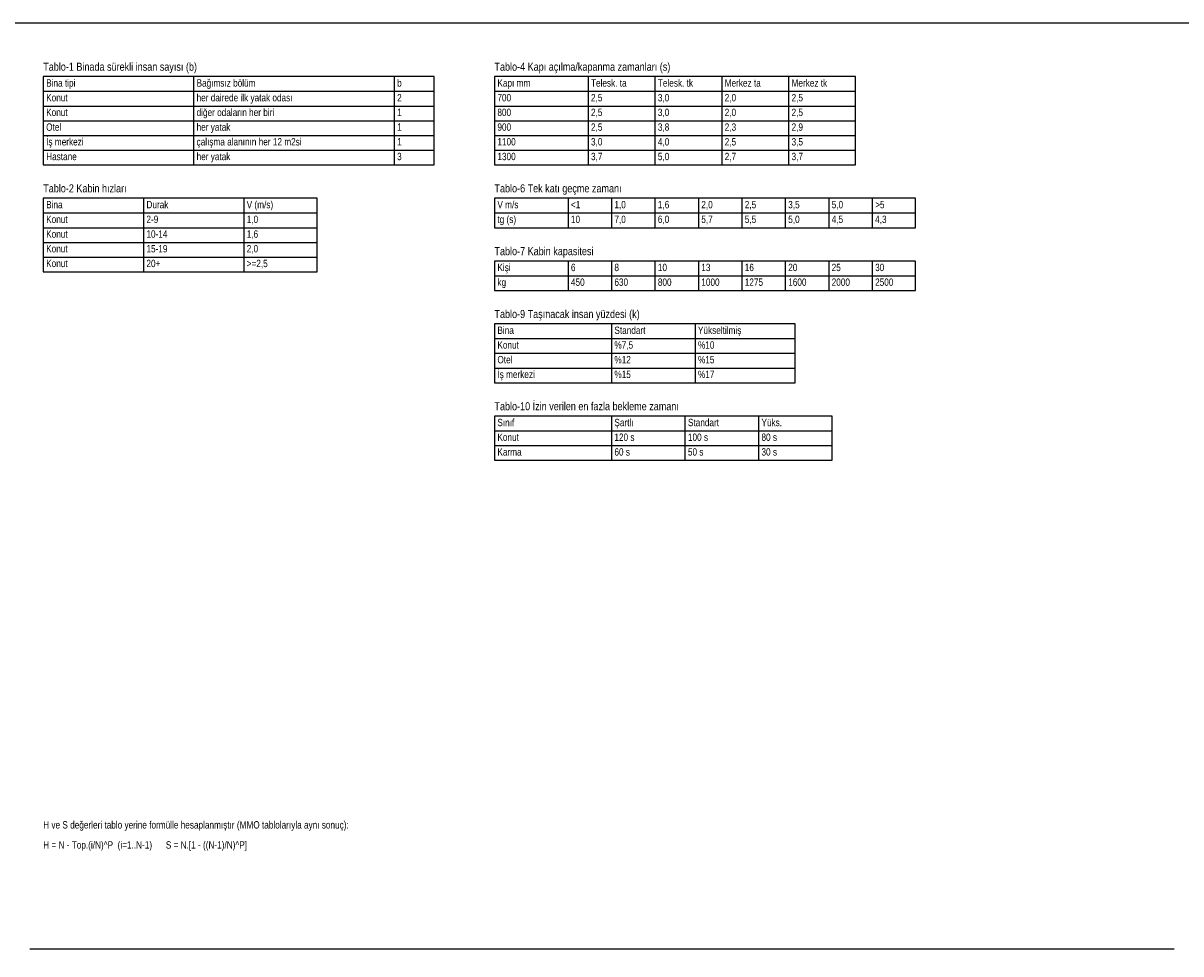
# Model space of a CAD drawing. Header units: centimetres. Extents: x 0 to 13360, y -30 to 2970.
# Tile 10 of 27: x 4278 to 6010, y 1578 to 2970. Entities that reach past the tile are written whole.
import ezdxf

# ---------------------------------------------------------------- set-up
doc = ezdxf.new("R2010")
doc.units = ezdxf.units.CM
for name, color, linetype in [('ASN-ANTET', 4, 'CONTINUOUS'), ('ASN-BASLIK', 5, 'CONTINUOUS'), ('ASN-CERCEVE', 7, 'CONTINUOUS'), ('ASN-TABLO', 4, 'CONTINUOUS'), ('ASN-YAZI', 4, 'CONTINUOUS')]:
    doc.layers.add(name, color=color, linetype=linetype)
doc.styles.get("Standard").update_dxf_attribs({"font": 'arial.ttf', "width": 0.8})

msp = doc.modelspace()

# ---------------------------------------------------------------- linework, layer by layer
at = {"layer": 'ASN-ANTET'}
msp.add_line((4288.2, 1585), (5999.9, 1585), dxfattribs=at)
at = {"layer": 'ASN-CERCEVE'}
for points in [[(0, 0), (13359.9, 0), (13359.9, 2970), (0, 2970)], [(100, 0), (13334.9, 0), (13334.9, 2970), (100, 2970)]]:
    msp.add_lwpolyline(points, close=True, dxfattribs=at)
at = {"layer": 'ASN-TABLO'}
for p, q in [((4533.2, 2890), (4533.2, 2758)), ((4833.2, 2890), (4833.2, 2758)), ((5123.2, 2890), (5123.2, 2758)), ((5223.2, 2890), (5223.2, 2758)), ((5323.2, 2890), (5323.2, 2758)), ((5423.2, 2890), (5423.2, 2758)), ((4308.2, 2868), (4893.2, 2868)), ((4983.2, 2868), (5523.2, 2868)), ((4308.2, 2846), (4893.2, 2846)), ((4983.2, 2846), (5523.2, 2846)), ((4308.2, 2824), (4893.2, 2824)), ((4983.2, 2824), (5523.2, 2824)), ((4308.2, 2802), (4893.2, 2802)), ((4983.2, 2802), (5523.2, 2802)), ((4308.2, 2780), (4893.2, 2780)), ((4983.2, 2780), (5523.2, 2780)), ((4458.2, 2708), (4458.2, 2598)), ((4608.2, 2708), (4608.2, 2598)), ((5093.2, 2708), (5093.2, 2664)), ((5158.2, 2708), (5158.2, 2664)), ((5223.2, 2708), (5223.2, 2664)), ((5288.2, 2708), (5288.2, 2664)), ((5353.2, 2708), (5353.2, 2664)), ((5418.2, 2708), (5418.2, 2664)), ((5483.2, 2708), (5483.2, 2664)), ((5548.2, 2708), (5548.2, 2664)), ((4308.2, 2686), (4718.2, 2686)), ((4983.2, 2686), (5613.2, 2686)), ((4308.2, 2664), (4718.2, 2664)), ((4308.2, 2642), (4718.2, 2642)), ((4308.2, 2620), (4718.2, 2620)), ((5093.2, 2614), (5093.2, 2570)), ((5158.2, 2614), (5158.2, 2570)), ((5223.2, 2614), (5223.2, 2570)), ((5288.2, 2614), (5288.2, 2570)), ((5353.2, 2614), (5353.2, 2570)), ((5418.2, 2614), (5418.2, 2570)), ((5483.2, 2614), (5483.2, 2570)), ((5548.2, 2614), (5548.2, 2570)), ((4983.2, 2592), (5613.2, 2592)), ((5158.2, 2520), (5158.2, 2432)), ((5283.2, 2520), (5283.2, 2432)), ((4983.2, 2498), (5433.2, 2498)), ((4983.2, 2476), (5433.2, 2476)), ((4983.2, 2454), (5433.2, 2454)), ((5158.2, 2382), (5158.2, 2316)), ((5268.2, 2382), (5268.2, 2316)), ((5378.2, 2382), (5378.2, 2316)), ((4983.2, 2360), (5488.2, 2360)), ((4983.2, 2338), (5488.2, 2338))]:
    msp.add_line(p, q, dxfattribs=at)
for points in [[(4308.2, 2758), (4893.2, 2758), (4893.2, 2890), (4308.2, 2890)], [(4983.2, 2758), (5523.2, 2758), (5523.2, 2890), (4983.2, 2890)], [(4308.2, 2598), (4718.2, 2598), (4718.2, 2708), (4308.2, 2708)], [(4983.2, 2664), (5613.2, 2664), (5613.2, 2708), (4983.2, 2708)], [(4983.2, 2570), (5613.2, 2570), (5613.2, 2614), (4983.2, 2614)], [(4983.2, 2432), (5433.2, 2432), (5433.2, 2520), (4983.2, 2520)], [(4983.2, 2316), (5488.2, 2316), (5488.2, 2382), (4983.2, 2382)]]:
    msp.add_lwpolyline(points, close=True, dxfattribs=at)

# ---------------------------------------------------------------- texts
at = {"layer": 'ASN-BASLIK', "width": 0.8}
for s, height, p in [('Tablo-1 Binada sürekli insan sayısı (b)', 12.1, (4308.2, 2898.8)), ('Tablo-4 Kapı açılma/kapanma zamanları (s)', 12.1, (4983.2, 2898.8)), ('Bina tipi', 11, (4312.6, 2875)), ('Bağımsız bölüm', 11, (4537.6, 2875)), ('b', 11, (4837.6, 2875)), ('Kapı mm', 11, (4987.6, 2875)), ('Telesk. ta', 11, (5127.6, 2875)), ('Telesk. tk', 11, (5227.6, 2875)), ('Merkez ta', 11, (5327.6, 2875)), ('Merkez tk', 11, (5427.6, 2875)), ('Tablo-2 Kabin hızları', 12.1, (4308.2, 2716.8)), ('Tablo-6 Tek katı geçme zamanı', 12.1, (4983.2, 2716.8)), ('Bina', 11, (4312.6, 2693)), ('Durak', 11, (4462.6, 2693)), ('V (m/s)', 11, (4612.6, 2693)), ('V m/s', 11, (4987.6, 2693)), ('<1', 11, (5097.6, 2693)), ('1,0', 11, (5162.6, 2693)), ('1,6', 11, (5227.6, 2693)), ('2,0', 11, (5292.6, 2693)), ('2,5', 11, (5357.6, 2693)), ('3,5', 11, (5422.6, 2693)), ('5,0', 11, (5487.6, 2693)), ('>5', 11, (5552.6, 2693)), ('Tablo-7 Kabin kapasitesi', 12.1, (4983.2, 2622.8)), ('Kişi', 11, (4987.6, 2599)), ('6', 11, (5097.6, 2599)), ('8', 11, (5162.6, 2599)), ('10', 11, (5227.6, 2599)), ('13', 11, (5292.6, 2599)), ('16', 11, (5357.6, 2599)), ('20', 11, (5422.6, 2599)), ('25', 11, (5487.6, 2599)), ('30', 11, (5552.6, 2599)), ('Tablo-9 Taşınacak insan yüzdesi (k)', 12.1, (4983.2, 2528.8)), ('Bina', 11, (4987.6, 2505)), ('Standart', 11, (5162.6, 2505)), ('Yükseltilmiş', 11, (5287.6, 2505)), ('Tablo-10 İzin verilen en fazla bekleme zamanı', 12.1, (4983.2, 2390.8)), ('Sınıf', 11, (4987.6, 2367)), ('Şartlı', 11, (5162.6, 2367)), ('Standart', 11, (5272.6, 2367)), ('Yüks.', 11, (5382.6, 2367))]:
    msp.add_text(s, height=height, dxfattribs=at).set_placement(p)
at = {"layer": 'ASN-TABLO', "width": 0.8}
for s, p in [('Konut', (4312.6, 2853)), ('her dairede ilk yatak odası', (4537.6, 2853)), ('2', (4837.6, 2853)), ('700', (4987.6, 2853)), ('2,5', (5127.6, 2853)), ('3,0', (5227.6, 2853)), ('2,0', (5327.6, 2853)), ('2,5', (5427.6, 2853)), ('Konut', (4312.6, 2831)), ('diğer odaların her biri', (4537.6, 2831)), ('1', (4837.6, 2831)), ('800', (4987.6, 2831)), ('2,5', (5127.6, 2831)), ('3,0', (5227.6, 2831)), ('2,0', (5327.6, 2831)), ('2,5', (5427.6, 2831)), ('Otel', (4312.6, 2809)), ('her yatak', (4537.6, 2809)), ('1', (4837.6, 2809)), ('900', (4987.6, 2809)), ('2,5', (5127.6, 2809)), ('3,8', (5227.6, 2809)), ('2,3', (5327.6, 2809)), ('2,9', (5427.6, 2809)), ('İş merkezi', (4312.6, 2787)), ('çalışma alanının her 12 m2si', (4537.6, 2787)), ('1', (4837.6, 2787)), ('1100', (4987.6, 2787)), ('3,0', (5127.6, 2787)), ('4,0', (5227.6, 2787)), ('2,5', (5327.6, 2787)), ('3,5', (5427.6, 2787)), ('Hastane', (4312.6, 2765)), ('her yatak', (4537.6, 2765)), ('3', (4837.6, 2765)), ('1300', (4987.6, 2765)), ('3,7', (5127.6, 2765)), ('5,0', (5227.6, 2765)), ('2,7', (5327.6, 2765)), ('3,7', (5427.6, 2765)), ('Konut', (4312.6, 2671)), ('2-9', (4462.6, 2671)), ('1,0', (4612.6, 2671)), ('tg (s)', (4987.6, 2671)), ('10', (5097.6, 2671)), ('7,0', (5162.6, 2671)), ('6,0', (5227.6, 2671)), ('5,7', (5292.6, 2671)), ('5,5', (5357.6, 2671)), ('5,0', (5422.6, 2671)), ('4,5', (5487.6, 2671)), ('4,3', (5552.6, 2671)), ('Konut', (4312.6, 2649)), ('10-14', (4462.6, 2649)), ('1,6', (4612.6, 2649)), ('Konut', (4312.6, 2627)), ('15-19', (4462.6, 2627)), ('2,0', (4612.6, 2627)), ('Konut', (4312.6, 2605)), ('20+', (4462.6, 2605)), ('>=2,5', (4612.6, 2605)), ('kg', (4987.6, 2577)), ('450', (5097.6, 2577)), ('630', (5162.6, 2577)), ('800', (5227.6, 2577)), ('1000', (5292.6, 2577)), ('1275', (5357.6, 2577)), ('1600', (5422.6, 2577)), ('2000', (5487.6, 2577)), ('2500', (5552.6, 2577)), ('Konut', (4987.6, 2483)), ('%7,5', (5162.6, 2483)), ('%10', (5287.6, 2483)), ('Otel', (4987.6, 2461)), ('%12', (5162.6, 2461)), ('%15', (5287.6, 2461)), ('İş merkezi', (4987.6, 2439)), ('%15', (5162.6, 2439)), ('%17', (5287.6, 2439)), ('Konut', (4987.6, 2345)), ('120 s', (5162.6, 2345)), ('100 s', (5272.6, 2345)), ('80 s', (5382.6, 2345)), ('Karma', (4987.6, 2323)), ('60 s', (5162.6, 2323)), ('50 s', (5272.6, 2323)), ('30 s', (5382.6, 2323))]:
    msp.add_text(s, height=11, dxfattribs=at).set_placement(p)
at = {"layer": 'ASN-YAZI', "width": 0.8}
for s, p in [('H ve S değerleri tablo yerine formülle hesaplanmıştır (MMO tablolarıyla aynı sonuç):', (4308.2, 1765)), ('H = N - Top.(i/N)^P  (i=1..N-1)      S = N.[1 - ((N-1)/N)^P]', (4308.2, 1735))]:
    msp.add_text(s, height=11, dxfattribs=at).set_placement(p)

doc.saveas('drawing.dxf')
